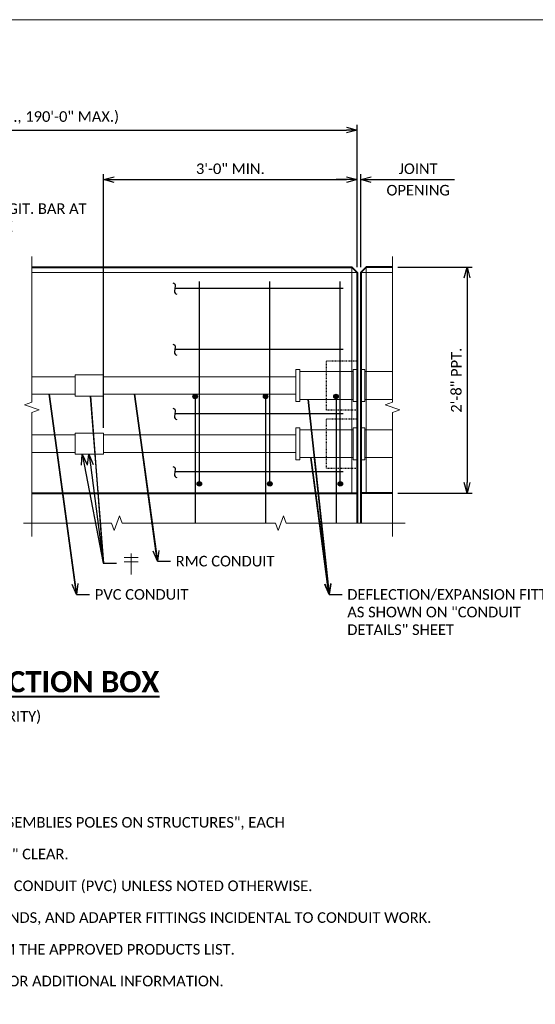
# Model space of a CAD drawing. Extents: x -1659 to -530, y -2368 to -1849.
# Tile 4 of 6: x -1168 to -1095, y -2255 to -2116. Entities that reach past the tile are written whole.
import ezdxf
from ezdxf import colors
from ezdxf.entities.mleader import LeaderData, LeaderLine
from ezdxf.math import Vec2, Vec3

# ---------------------------------------------------------------- set-up
doc = ezdxf.new("R2010")
doc.units = 0
doc.header["$MEASUREMENT"] = 0
doc.linetypes.add('Wisdot2', pattern=[0.125, 0.0625, -0.0625])
for name, color, linetype, lineweight in [('B_ANNO_BREAK', 7, 'Continuous', 18), ('B_ANNO_DIM', 7, 'Continuous', 18), ('B_ANNO_SYMB', 7, 'Continuous', 18), ('B_ANNO_TEXT', 7, 'Continuous', 18), ('B_ANNO_TEXT_TITLE', 7, 'Continuous', 40), ('B_CONC_DECK', 1, 'Continuous', 40), ('B_CONC_PPT', 12, 'Continuous', 40), ('B_DETAIL', 7, 'Continuous', 18), ('B_DETAIL_HIDDEN', 7, 'Wisdot2', 25), ('B_REBAR', 5, 'Continuous', 25)]:
    doc.layers.add(name, color=color, linetype=linetype, lineweight=lineweight)
doc.layers.add('B_ANNO_NOPLOT', color=47, linetype='Continuous', lineweight=18, plot=False)
doc.styles.add('Annotative', font='calibri.ttf', dxfattribs={"height": 0.0625})
doc.styles.get("Standard").update_dxf_attribs({"font": 'calibri.ttf'})
doc.styles.add('Title', font='calibrib.ttf', dxfattribs={"height": 0.125})
doc.dimstyles.new('Annotative', dxfattribs={"dimscale": 0, "dimtxt": 0.0625, "dimasz": 0.0625, "dimexe": 0.03125, "dimexo": 0.03125, "dimgap": 0.03125, "dimtad": 1, "dimdec": 3, "dimzin": 3, "dimdsep": 46, "dimlunit": 4, "dimtxsty": 'Standard', "dimblk": 'OPEN30', "dimcen": 0.03125, "dimaunit": 1, "dimadec": 0, "dimazin": 3, "dimtfac": 0.75, "dimtdec": 3, "dimtofl": 0, "dimtmove": 0, "dimatfit": 3, "dimldrblk": 'OPEN30', "dimfxl": 1, "dimtfill": 1, "dimfrac": 1, "dimtolj": 1, "dimtzin": 0, "dimarcsym": 0})

# ---------------------------------------------------------------- blocks, each defined once
blk = doc.blocks.new('rebar - inside elevation JB')
at = {"layer": 'B_REBAR'}
h = blk.add_hatch(color=256, dxfattribs=at)
edge = h.paths.add_edge_path()
edge.add_arc((0, 8.82), 0.318, 0, 360)
h = blk.add_hatch(color=256, dxfattribs=at)
edge = h.paths.add_edge_path()
edge.add_arc((0.6, -3.55), 0.318, 0, 360)
for p, q in [((0.6, -3.86), (0.6, 25.14)), ((0, 9.14), (0, -9.14))]:
    blk.add_line(p, q, dxfattribs=at)
for centre in [(0, 8.82), (0.6, -3.55)]:
    blk.add_circle(centre, 0.318, dxfattribs=at)
blk = doc.blocks.new('rebar end broke - inside elevation JB')
at = {"layer": 'B_REBAR'}
blk.add_line((0, 0), (-23.87, 0), dxfattribs=at)
at = {"layer": 'B_REBAR', "flags": 128}
blk.add_lwpolyline([(-24.14, 0.79, -0.414214), (-23.82, 0.37), (-23.92, -0.37, 0.414214), (-23.6, -0.79, 0.414214)], format="xyb", dxfattribs=at)
blk = doc.blocks.new('_Open30')
at = {"color": 0, "linetype": 'ByBlock', "lineweight": -2}
for p, q in [((-1, 0.268), (0, 0)), ((0, 0), (-1, -0.268)), ((0, 0), (-1, 0))]:
    blk.add_line(p, q, dxfattribs=at)
blk = doc.blocks.new('*D30')
at = {"layer": 'B_ANNO_DIM', "color": 0, "lineweight": -2, "transparency": 16777216}
for p, q in [((-1114.04, -2150.85), (-1103.46, -2150.85)), ((-1104.21, -2152.35), (-1104.21, -2181.36)), ((-1114.04, -2182.86), (-1103.46, -2182.86))]:
    blk.add_line(p, q, dxfattribs=at)
at = {"layer": 'Defpoints', "color": 0, "transparency": 16777216}
for p in [(-1114.79, -2150.85), (-1114.79, -2182.86), (-1104.21, -2182.86)]:
    blk.add_point(p, dxfattribs=at)
at = {"layer": 'B_ANNO_DIM', "color": 0, "lineweight": -2, "transparency": 16777216, "xscale": 1.5, "yscale": 1.5, "zscale": 1.5}
for p, rotation in [((-1104.21, -2150.85), 90), ((-1104.21, -2182.86), 270)]:
    blk.add_blockref('_Open30', p, dxfattribs=dict(at, rotation=rotation))
at = {"layer": 'B_ANNO_DIM', "color": 0, "transparency": 16777216, "insert": (-1105.73, -2166.86), "char_height": 1.5, "attachment_point": 5, "rotation": 90, "bg_fill": 3, "box_fill_scale": 1.25, "bg_fill_color": 256, "bg_fill_true_color": 13158600, "bg_fill_transparency": 0}
blk.add_mtext('\\A1;2\'-8" PPT.', dxfattribs=at)
blk = doc.blocks.new('*D31')
at = {"layer": 'B_ANNO_DIM', "color": 0, "lineweight": -2, "transparency": 16777216}
for p, q in [((-1211.94, -2131.4), (-1121.3, -2131.4)), ((-1119.8, -2150.85), (-1119.8, -2130.65))]:
    blk.add_line(p, q, dxfattribs=at)
at = {"layer": 'Defpoints', "color": 0, "transparency": 16777216}
for p in [(-1213.44, -2131.4), (-1119.8, -2131.4), (-1119.8, -2151.6)]:
    blk.add_point(p, dxfattribs=at)
at = {"layer": 'B_ANNO_DIM', "color": 0, "lineweight": -2, "transparency": 16777216, "xscale": 1.5, "yscale": 1.5, "zscale": 1.5, "rotation": 180}
blk.add_blockref('_Open30', (-1213.44, -2131.4), dxfattribs=at)
at = {"layer": 'B_ANNO_DIM', "color": 0, "lineweight": -2, "transparency": 16777216, "xscale": 1.5, "yscale": 1.5, "zscale": 1.5}
blk.add_blockref('_Open30', (-1119.8, -2131.4), dxfattribs=at)
at = {"layer": 'B_ANNO_DIM', "color": 0, "transparency": 16777216, "insert": (-1166.62, -2129.64), "char_height": 1.5, "attachment_point": 5, "bg_fill": 3, "box_fill_scale": 1.25, "bg_fill_color": 256, "bg_fill_true_color": 13158600, "bg_fill_transparency": 0}
blk.add_mtext('\\A1;(10\'-0" MIN., 190\'-0" MAX.)', dxfattribs=at)
blk = doc.blocks.new('*D35')
at = {"layer": 'B_ANNO_DIM', "color": 0, "lineweight": -2, "transparency": 16777216}
for p, q in [((293.7, 229.34), (292.2, 229.34)), ((295.7, 216.9), (295.7, 230.09)), ((297.2, 229.34), (308.99, 229.34))]:
    blk.add_line(p, q, dxfattribs=at)
at = {"layer": 'Defpoints', "color": 0, "transparency": 16777216}
for p in [(295.2, 229.34), (295.7, 229.34), (295.7, 216.15)]:
    blk.add_point(p, dxfattribs=at)
at = {"layer": 'B_ANNO_DIM', "color": 0, "lineweight": -2, "transparency": 16777216, "xscale": 1.5, "yscale": 1.5, "zscale": 1.5}
blk.add_blockref('_Open30', (295.2, 229.34), dxfattribs=at)
at = {"layer": 'B_ANNO_DIM', "color": 0, "lineweight": -2, "transparency": 16777216, "xscale": 1.5, "yscale": 1.5, "zscale": 1.5, "rotation": 180}
blk.add_blockref('_Open30', (295.7, 229.34), dxfattribs=at)
at = {"layer": 'B_ANNO_DIM', "color": 0, "transparency": 16777216, "char_height": 1.5, "attachment_point": 5, "bg_fill": 3, "box_fill_scale": 1.25, "bg_fill_color": 256, "bg_fill_true_color": 13158600, "bg_fill_transparency": 0}
for s, insert in [('\\A1;JOINT', (303.85, 230.86)), ('\\A1;OPENING', (303.85, 227.82))]:
    blk.add_mtext(s, dxfattribs=dict(at, insert=insert))
blk = doc.blocks.new('*D234')
at = {"layer": 'B_ANNO_DIM', "color": 0, "lineweight": -2, "transparency": 16777216}
for p, q in [((259.2, 194.14), (259.2, 230.09)), ((260.7, 229.34), (293.7, 229.34))]:
    blk.add_line(p, q, dxfattribs=at)
at = {"layer": 'Defpoints', "color": 0, "transparency": 16777216}
for p in [(295.2, 229.34), (295.2, 229.34), (259.2, 193.39)]:
    blk.add_point(p, dxfattribs=at)
at = {"layer": 'B_ANNO_DIM', "color": 0, "lineweight": -2, "transparency": 16777216, "xscale": 1.5, "yscale": 1.5, "zscale": 1.5, "rotation": 180}
blk.add_blockref('_Open30', (259.2, 229.34), dxfattribs=at)
at = {"layer": 'B_ANNO_DIM', "color": 0, "lineweight": -2, "transparency": 16777216, "xscale": 1.5, "yscale": 1.5, "zscale": 1.5}
blk.add_blockref('_Open30', (295.2, 229.34), dxfattribs=at)
at = {"layer": 'B_ANNO_DIM', "color": 0, "transparency": 16777216, "insert": (277.2, 230.86), "char_height": 1.5, "attachment_point": 5, "bg_fill": 3, "box_fill_scale": 1.25, "bg_fill_color": 256, "bg_fill_true_color": 13158600, "bg_fill_transparency": 0}
blk.add_mtext('\\A1;3\'-0" MIN.', dxfattribs=at)
blk = doc.blocks.new('cross')
at = {"layer": 'B_ANNO_SYMB'}
for p, q in [((0, 1.48), (0, -1.48)), ((-0.99, 0.89), (0.99, 0.89)), ((-0.99, 0.3), (0.99, 0.3))]:
    blk.add_line(p, q, dxfattribs=at)
blk = doc.blocks.new('*D232')
at = {"layer": 'B_ANNO_DIM', "color": 0, "lineweight": -2, "transparency": 16777216}
for p, q in [((259.2, 202.39), (259.2, 230.09)), ((260.7, 229.34), (293.7, 229.34))]:
    blk.add_line(p, q, dxfattribs=at)
at = {"layer": 'Defpoints', "color": 0, "transparency": 16777216}
for p in [(295.2, 229.34), (295.2, 229.34), (259.2, 201.64)]:
    blk.add_point(p, dxfattribs=at)
at = {"layer": 'B_ANNO_DIM', "color": 0, "lineweight": -2, "transparency": 16777216, "xscale": 1.5, "yscale": 1.5, "zscale": 1.5, "rotation": 180}
blk.add_blockref('_Open30', (259.2, 229.34), dxfattribs=at)
at = {"layer": 'B_ANNO_DIM', "color": 0, "lineweight": -2, "transparency": 16777216, "xscale": 1.5, "yscale": 1.5, "zscale": 1.5}
blk.add_blockref('_Open30', (295.2, 229.34), dxfattribs=at)
at = {"layer": 'B_ANNO_DIM', "color": 0, "transparency": 16777216, "insert": (277.2, 230.86), "char_height": 1.5, "attachment_point": 5, "bg_fill": 3, "box_fill_scale": 1.25, "bg_fill_color": 256, "bg_fill_true_color": 13158600, "bg_fill_transparency": 0}
blk.add_mtext('\\A1;3\'-0" MIN.', dxfattribs=at)
blk = doc.blocks.new('INS_PPTAELEC_BASE')
at = {"layer": 'B_ANNO_BREAK', "flags": 128}
for points in [[(249.0332, 178.7454), (249.0332, 196.2958), (250.0641, 196.671), (248.0022, 197.4215), (249.0332, 197.7967), (249.0332, 218.4526)], [(300.2088, 178.7454), (300.2088, 196.2958), (301.2398, 196.671), (299.1779, 197.4215), (300.2088, 197.7967), (300.2088, 218.4526)], [(247.837, 180.6199), (260.3476, 180.6199), (260.7229, 179.5889), (261.4733, 181.6508), (261.8486, 180.6199), (283.6091, 180.6199), (283.9843, 179.5889), (284.7348, 181.6508), (285.11, 180.6199), (302.0037, 180.6199)]]:
    blk.add_lwpolyline(points, dxfattribs=at)
at = {"layer": 'B_ANNO_NOPLOT', "flags": 128}
blk.add_lwpolyline([(0, 0), (0, 252), (323.9277, 252), (323.9277, 238.8552), (378, 238.8552), (378, 40.4996), (316.5708, 40.4996), (316.5708, 0)], close=True, dxfattribs=at)
at = {"layer": 'B_CONC_DECK', "flags": 128}
for points in [[(249.0332, 184.8919), (295.2015, 184.8919), (295.2015, 180.6199)], [(300.2088, 184.8919), (295.7015, 184.8919), (295.7015, 180.6199)]]:
    blk.add_lwpolyline(points, dxfattribs=at)
at = {"layer": 'B_CONC_PPT', "flags": 128}
for points in [[(249.0332, 216.8959), (294.4515, 216.8959), (295.2015, 216.1459), (295.2015, 184.8919)], [(300.2088, 216.8959), (296.4515, 216.8959), (295.7015, 216.1459), (295.7015, 184.8919)]]:
    blk.add_lwpolyline(points, dxfattribs=at)
at = {"layer": 'B_DETAIL'}
for p, q in [((294.4515, 216.8959), (294.4515, 184.8919)), ((296.4515, 216.8959), (296.4515, 184.8919)), ((249.0332, 216.1459), (295.2015, 216.1459)), ((300.2088, 216.1459), (295.7015, 216.1459))]:
    blk.add_line(p, q, dxfattribs=at)
for p in [(293.2011, 213.8959), (293.2011, 205.2279), (293.2011, 196.1218), (293.2011, 187.8919)]:
    blk.add_blockref('rebar end broke - inside elevation JB', p)
at = {"color": 7, "linetype": 'Continuous', "lineweight": 18}
for p in [(272.2014, 189.7561), (282.2014, 189.7561), (292.2014, 189.7561)]:
    blk.add_blockref('rebar - inside elevation JB', p, dxfattribs=at)
at = {"layer": 'B_ANNO_TEXT', "insert": (206.3402, 153.9879), "char_height": 1.5, "width": 49.968363, "attachment_point": 1, "style": 'Annotative'}
blk.add_mtext('\\pxqc;(DECK STEEL NOT SHOWN FOR CLARITY)', dxfattribs=at)
at = {"layer": 'B_ANNO_TEXT', "insert": (214.6563, 138.9679), "char_height": 1.5, "width": 93.293373, "attachment_point": 1, "line_spacing_factor": 0.9, "style": 'Annotative'}
blk.add_mtext('BID ITEM SHALL BE "ANCHOR ASSEMBLIES POLES ON STRUCTURES", EACH\\P\\PCONDUIT SHALL BE EMBEDDED 2" CLEAR.\\P\\PUSE 2" DIA. RIGID NONMETALLIC CONDUIT (PVC) UNLESS NOTED OTHERWISE.\\P\\PCONDUIT FITTINGS, CONDUIT BENDS, AND ADAPTER FITTINGS INCIDENTAL TO CONDUIT WORK.\\P\\PPROVIDE JUNCTION BOXES FROM THE APPROVED PRODUCTS LIST.\\P\\PSEE "CONDUIT DETAILS" SHEET FOR ADDITIONAL INFORMATION.\\P{\\A1;\\H1x;\\W0.90224;\\P }', dxfattribs=at)
at = {"layer": 'B_ANNO_TEXT_TITLE', "insert": (193.9068, 159.6522), "char_height": 3, "width": 74.558576, "attachment_point": 1, "style": 'Title'}
blk.add_mtext('\\A1;\\pxqc;{\\LINSIDE ELEVATION AT JUNCTION BOX}', dxfattribs=at)
at = {"layer": 'B_ANNO_DIM'}
dim = blk.add_linear_dim(base=(295.2015, 236.3451), p1=(201.5615, 236.3451), p2=(295.2015, 216.1459), text='(10\'-0" MIN., 190\'-0" MAX.)', dimstyle='Annotative', dxfattribs=at)
dim.commit()
dim.dimension.update_dxf_attribs({"geometry": '*D31', "text_midpoint": (248.3815, 236.3451), "dimtype": 128, "insert": (1414.9978, 2367.7496)})
dim = blk.add_linear_dim(base=(310.7834, 184.8919), p1=(300.2088, 216.8959), p2=(300.2088, 184.8919), angle=90, text='<> PPT.', dimstyle='Annotative', dxfattribs=at)
dim.commit()
dim.dimension.update_dxf_attribs({"geometry": '*D30', "text_midpoint": (309.265, 200.8939), "insert": (1414.9978, 2367.7496)})
dim = blk.add_linear_dim(base=(295.7015, 229.3372), p1=(295.2015, 229.3372), p2=(295.7015, 216.1459), text='JOINT\\XOPENING', dimstyle='Annotative', dxfattribs=at)
dim.commit()
dim.dimension.update_dxf_attribs({"geometry": '*D35', "text_midpoint": (303.8471, 229.3372)})
blk = doc.blocks.new('*U248')
at = {"layer": 'B_ANNO_NOPLOT', "flags": 128}
blk.add_lwpolyline([(0, 0), (0, 252), (323.9277, 252), (323.9277, 238.8552), (378, 238.8552), (378, 40.4996), (316.5708, 40.4996), (316.5708, 0)], close=True, dxfattribs=at)
at = {"layer": 'B_ANNO_DIM'}
ml = blk.add_multileader_mtext('Standard', dxfattribs=at)
ml.set_content('DISPLACE LONGIT. BAR AT\\PJUNCTION BOX', color=256)
ml.set_leader_properties()
ml.set_arrow_properties(name='OPEN30')
ml.build(insert=Vec2(0, 0))
ml.multileader.update_dxf_attribs({"text_right_attachment_type": 3, "dogleg_length": 0.0625, "arrow_head_size": 1.5, "scale": 24})
ctx = ml.context
ctx.base_point, ctx.scale, ctx.char_height, ctx.arrow_head_size, ctx.landing_gap_size, ctx.plane_origin = Vec3(231.2245, 225.2038), 24, 1.5, 1.5, 0.75, Vec3(217.8187, 198.0799)
ctx.right_attachment = 3
notes = []
notes.append((ctx, [(0, (1, 1, 0), (229.7245, 225.2038), (1, 0), 1.5, [(0, [(217.8187, 198.0799), (229.0995, 225.2038), (229.406, 225.2038)], 0, [])])]))
ctx.mtext.insert, ctx.mtext.flow_direction = Vec3(231.9745, 225.9647), 5
for ctx, leaders in notes:
    for number, flags, end, landing, length, lines in leaders:
        leader = LeaderData()
        leader.index, (leader.has_last_leader_line, leader.has_dogleg_vector, leader.attachment_direction) = number, flags
        leader.last_leader_point, leader.dogleg_vector, leader.dogleg_length = Vec3(end), Vec3(landing), length
        for number, points, colour, breaks in lines:
            line = LeaderLine()
            line.index, line.vertices, line.color, line.breaks = number, Vec3.list(points), colors.encode_raw_color(colour), breaks
            leader.lines.append(line)
        ctx.leaders.append(leader)
blk = doc.blocks.new('*U233')
at = {"layer": 'B_ANNO_NOPLOT', "flags": 128}
blk.add_lwpolyline([(0, 0), (0, 252), (323.9277, 252), (323.9277, 238.8552), (378, 238.8552), (378, 40.4996), (316.5708, 40.4996), (316.5708, 0)], close=True, dxfattribs=at)
at = {"layer": 'B_DETAIL'}
for p, q in [((255.2015, 193.1419), (249.0332, 193.1419)), ((286.4907, 193.1419), (259.2015, 193.1419)), ((255.2015, 190.6419), (249.0332, 190.6419)), ((286.4907, 190.6419), (259.2015, 190.6419))]:
    blk.add_line(p, q, dxfattribs=at)
at = {"layer": 'B_DETAIL', "flags": 128}
for points in [[(287.0788, 194.1621), (286.4907, 194.1621), (286.4907, 189.6218), (287.0788, 189.6218), (287.0788, 194.1621)], [(295.2015, 194.1621), (294.6134, 194.1621), (294.6134, 189.6218), (295.2015, 189.6218), (295.2015, 194.1621)], [(295.7015, 194.1621), (296.2896, 194.1621), (296.2896, 189.6218), (295.7015, 189.6218), (295.7015, 194.1621)], [(255.2015, 193.3919), (259.2015, 193.3919), (259.2015, 190.3919), (255.2015, 190.3919), (255.2015, 193.3919)], [(287.0788, 193.8598), (294.6134, 193.8598), (294.6134, 189.9242), (287.0788, 189.9242), (287.0788, 193.8598)], [(300.2088, 193.8598), (296.2896, 193.8598), (296.2896, 189.9242), (300.2088, 189.9242)]]:
    blk.add_lwpolyline(points, dxfattribs=at)
at = {"layer": 'B_DETAIL_HIDDEN', "flags": 128}
blk.add_lwpolyline([(295.2015, 188.3718), (290.8461, 188.3718), (290.8461, 195.4121), (295.2015, 195.4121)], dxfattribs=at)
at = {"color": 7, "linetype": 'Continuous', "lineweight": 18}
blk.add_blockref('cross', (263.1177, 174.8517), dxfattribs=at)
at = {"layer": 'B_ANNO_DIM'}
ml = blk.add_multileader_mtext('Standard', dxfattribs=at)
ml.set_content('PVC CONDUIT', color=256)
ml.set_leader_properties()
ml.set_arrow_properties(name='OPEN30')
ml.build(insert=Vec2(0, 0))
ml.multileader.update_dxf_attribs({"text_right_attachment_type": 3, "dogleg_length": 0.0625, "arrow_head_size": 1.5, "scale": 24})
ctx = ml.context
ctx.base_point, ctx.scale, ctx.char_height, ctx.arrow_head_size, ctx.landing_gap_size, ctx.plane_origin = Vec3(257.2237, 170.5112), 24, 1.5, 1.5, 0.75, Vec3(253.2055, 199.6606)
ctx.right_attachment = 3
notes = []
notes.append((ctx, [(0, (1, 1, 0), (255.7237, 170.5112), (1, 0), 1.5, [(2, [(255.377, 170.5112), (252.625, 190.6419), (255.377, 170.5112)], 0, [])])]))
ctx.mtext.insert, ctx.mtext.flow_direction = Vec3(257.9737, 171.2722), 5
ml = blk.add_multileader_mtext('Standard', dxfattribs=at)
ml.set_content('', color=256)
ml.set_leader_properties()
ml.set_arrow_properties(name='OPEN30')
ml.build(insert=Vec2(0, 0))
ml.multileader.update_dxf_attribs({"text_right_attachment_type": 3, "dogleg_length": 0.0625, "arrow_head_size": 1.5, "scale": 24})
ctx = ml.context
ctx.base_point, ctx.scale, ctx.char_height, ctx.arrow_head_size, ctx.landing_gap_size, ctx.plane_origin = Vec3(261.0554, 174.9514), 24, 1.5, 1.5, 0.75, Vec3(257.1389, 190.3919)
ctx.right_attachment = 3
notes.append((ctx, [(0, (1, 1, 0), (259.5554, 174.9514), (1, 0), 1.5, [(0, [(257.1389, 190.3919), (259.1617, 174.9514), (259.2512, 174.9514)], 0, [])])]))
ctx.mtext.insert, ctx.mtext.flow_direction = Vec3(261.8054, 175.7014), 5
ml = blk.add_multileader_mtext('Standard', dxfattribs=at)
ml.set_content('RMC CONDUIT', color=256)
ml.set_leader_properties()
ml.set_arrow_properties(name='OPEN30')
ml.build(insert=Vec2(0, 0))
ml.multileader.update_dxf_attribs({"text_right_attachment_type": 3, "dogleg_length": 0.0625, "arrow_head_size": 1.5, "scale": 24})
ctx = ml.context
ctx.base_point, ctx.scale, ctx.char_height, ctx.arrow_head_size, ctx.landing_gap_size, ctx.plane_origin = Vec3(268.6997, 175.2306), 24, 1.5, 1.5, 0.75, Vec3(264.6815, 204.38)
ctx.right_attachment = 3
notes.append((ctx, [(0, (1, 1, 0), (267.1997, 175.2306), (1, 0), 1.5, [(2, [(266.853, 175.2306), (264.7462, 190.6419), (266.853, 175.2306)], 0, [])])]))
ctx.mtext.insert, ctx.mtext.flow_direction = Vec3(269.4497, 175.9916), 5
ml = blk.add_multileader_mtext('Standard', dxfattribs=at)
ml.set_content('DEFLECTION/EXPANSION FITTING\\PAS SHOWN ON "CONDUIT\\PDETAILS" SHEET', color=256)
ml.set_leader_properties()
ml.set_arrow_properties(name='OPEN30')
ml.build(insert=Vec2(0, 0))
ml.multileader.update_dxf_attribs({"text_right_attachment_type": 3, "dogleg_length": 0.0625, "arrow_head_size": 1.5, "scale": 24})
ctx = ml.context
ctx.base_point, ctx.scale, ctx.char_height, ctx.arrow_head_size, ctx.landing_gap_size, ctx.plane_origin = Vec3(293.0463, 170.5112), 24, 1.5, 1.5, 0.75, Vec3(289.0281, 199.6606)
ctx.right_attachment = 3
notes.append((ctx, [(0, (1, 1, 0), (291.5463, 170.5112), (1, 0), 1.5, [(2, [(291.1997, 170.5112), (288.6392, 189.9242), (291.1997, 170.5112)], 0, [])])]))
ctx.mtext.insert, ctx.mtext.flow_direction = Vec3(293.7963, 171.2722), 5
for ctx, leaders in notes:
    for number, flags, end, landing, length, lines in leaders:
        leader = LeaderData()
        leader.index, (leader.has_last_leader_line, leader.has_dogleg_vector, leader.attachment_direction) = number, flags
        leader.last_leader_point, leader.dogleg_vector, leader.dogleg_length = Vec3(end), Vec3(landing), length
        for number, points, colour, breaks in lines:
            line = LeaderLine()
            line.index, line.vertices, line.color, line.breaks = number, Vec3.list(points), colors.encode_raw_color(colour), breaks
            leader.lines.append(line)
        ctx.leaders.append(leader)
dim = blk.add_linear_dim(base=(295.2015, 229.3372), p1=(259.2015, 193.3919), p2=(295.2015, 229.3372), text='<> MIN.', dimstyle='Annotative', dxfattribs=at)
dim.commit()
dim.dimension.update_dxf_attribs({"geometry": '*D234', "text_midpoint": (277.2015, 230.8556)})
blk = doc.blocks.new('*U231')
at = {"layer": 'B_ANNO_NOPLOT', "flags": 128}
blk.add_lwpolyline([(0, 0), (0, 252), (323.9277, 252), (323.9277, 238.8552), (378, 238.8552), (378, 40.4996), (316.5708, 40.4996), (316.5708, 0)], close=True, dxfattribs=at)
at = {"layer": 'B_DETAIL'}
for p, q in [((255.2015, 201.3919), (249.0332, 201.3919)), ((286.4907, 201.3919), (259.2015, 201.3919)), ((255.2015, 198.8919), (249.0332, 198.8919)), ((286.4907, 198.8919), (259.2015, 198.8919)), ((255.2015, 193.1419), (249.0332, 193.1419)), ((286.4907, 193.1419), (259.2015, 193.1419)), ((255.2015, 190.6419), (249.0332, 190.6419)), ((286.4907, 190.6419), (259.2015, 190.6419))]:
    blk.add_line(p, q, dxfattribs=at)
at = {"layer": 'B_DETAIL', "flags": 128}
for points in [[(287.0788, 202.4121), (286.4907, 202.4121), (286.4907, 197.8718), (287.0788, 197.8718), (287.0788, 202.4121)], [(295.2015, 202.4121), (294.6134, 202.4121), (294.6134, 197.8718), (295.2015, 197.8718), (295.2015, 202.4121)], [(295.7015, 202.4121), (296.2896, 202.4121), (296.2896, 197.8718), (295.7015, 197.8718), (295.7015, 202.4121)], [(255.2015, 201.6419), (259.2015, 201.6419), (259.2015, 198.6419), (255.2015, 198.6419), (255.2015, 201.6419)], [(287.0788, 202.1098), (294.6134, 202.1098), (294.6134, 198.1742), (287.0788, 198.1742), (287.0788, 202.1098)], [(300.2088, 202.1098), (296.2896, 202.1098), (296.2896, 198.1742), (300.2088, 198.1742)], [(287.0788, 194.1621), (286.4907, 194.1621), (286.4907, 189.6218), (287.0788, 189.6218), (287.0788, 194.1621)], [(295.2015, 194.1621), (294.6134, 194.1621), (294.6134, 189.6218), (295.2015, 189.6218), (295.2015, 194.1621)], [(295.7015, 194.1621), (296.2896, 194.1621), (296.2896, 189.6218), (295.7015, 189.6218), (295.7015, 194.1621)], [(255.2015, 193.3919), (259.2015, 193.3919), (259.2015, 190.3919), (255.2015, 190.3919), (255.2015, 193.3919)], [(287.0788, 193.8598), (294.6134, 193.8598), (294.6134, 189.9242), (287.0788, 189.9242), (287.0788, 193.8598)], [(300.2088, 193.8598), (296.2896, 193.8598), (296.2896, 189.9242), (300.2088, 189.9242)]]:
    blk.add_lwpolyline(points, dxfattribs=at)
at = {"layer": 'B_DETAIL_HIDDEN', "flags": 128}
for points in [[(295.2015, 196.6218), (290.8461, 196.6218), (290.8461, 203.6621), (295.2015, 203.6621)], [(295.2015, 188.3718), (290.8461, 188.3718), (290.8461, 195.4121), (295.2015, 195.4121)]]:
    blk.add_lwpolyline(points, dxfattribs=at)
at = {"color": 7, "linetype": 'Continuous', "lineweight": 18}
blk.add_blockref('cross', (263.1177, 174.8517), dxfattribs=at)
at = {"layer": 'B_ANNO_DIM'}
ml = blk.add_multileader_mtext('Standard', dxfattribs=at)
ml.set_content('PVC CONDUIT', color=256)
ml.set_leader_properties()
ml.set_arrow_properties(name='OPEN30')
ml.build(insert=Vec2(0, 0))
ml.multileader.update_dxf_attribs({"text_right_attachment_type": 3, "dogleg_length": 0.0625, "arrow_head_size": 1.5, "scale": 24})
ctx = ml.context
ctx.base_point, ctx.scale, ctx.char_height, ctx.arrow_head_size, ctx.landing_gap_size, ctx.plane_origin = Vec3(257.2237, 170.5112), 24, 1.5, 1.5, 0.75, Vec3(253.2055, 199.6606)
ctx.right_attachment = 3
notes = []
notes.append((ctx, [(0, (1, 1, 0), (255.7237, 170.5112), (1, 0), 1.5, [(0, [(255.377, 170.5112), (252.625, 190.6419), (255.377, 170.5112), (251.4972, 198.8919), (255.377, 170.5112)], 0, [])])]))
ctx.mtext.insert, ctx.mtext.flow_direction = Vec3(257.9737, 171.2722), 5
ml = blk.add_multileader_mtext('Standard', dxfattribs=at)
ml.set_content('', color=256)
ml.set_leader_properties()
ml.set_arrow_properties(name='OPEN30')
ml.build(insert=Vec2(0, 0))
ml.multileader.update_dxf_attribs({"text_right_attachment_type": 3, "dogleg_length": 0.0625, "arrow_head_size": 1.5, "scale": 24})
ctx = ml.context
ctx.base_point, ctx.scale, ctx.char_height, ctx.arrow_head_size, ctx.landing_gap_size, ctx.plane_origin = Vec3(261.0554, 174.9514), 24, 1.5, 1.5, 0.75, Vec3(257.1389, 190.3919)
ctx.right_attachment = 3
notes.append((ctx, [(0, (1, 1, 0), (259.5554, 174.9514), (1, 0), 1.5, [(1, [(256.1671, 190.3919), (259.1617, 174.9514), (259.2512, 174.9514), (257.3731, 198.6419), (259.1617, 174.9514)], 0, [])])]))
ctx.mtext.insert, ctx.mtext.flow_direction = Vec3(261.8054, 175.7014), 5
ml = blk.add_multileader_mtext('Standard', dxfattribs=at)
ml.set_content('RMC CONDUIT', color=256)
ml.set_leader_properties()
ml.set_arrow_properties(name='OPEN30')
ml.build(insert=Vec2(0, 0))
ml.multileader.update_dxf_attribs({"text_right_attachment_type": 3, "dogleg_length": 0.0625, "arrow_head_size": 1.5, "scale": 24})
ctx = ml.context
ctx.base_point, ctx.scale, ctx.char_height, ctx.arrow_head_size, ctx.landing_gap_size, ctx.plane_origin = Vec3(268.6997, 175.2306), 24, 1.5, 1.5, 0.75, Vec3(264.6815, 204.38)
ctx.right_attachment = 3
notes.append((ctx, [(0, (1, 1, 0), (267.1997, 175.2306), (1, 0), 1.5, [(0, [(266.853, 175.2306), (264.7462, 190.6419), (266.853, 175.2306), (263.6184, 198.8919), (266.853, 175.2306)], 0, [])])]))
ctx.mtext.insert, ctx.mtext.flow_direction = Vec3(269.4497, 175.9916), 5
ml = blk.add_multileader_mtext('Standard', dxfattribs=at)
ml.set_content('DEFLECTION/EXPANSION FITTING\\PAS SHOWN ON "CONDUIT\\PDETAILS" SHEET', color=256)
ml.set_leader_properties()
ml.set_arrow_properties(name='OPEN30')
ml.build(insert=Vec2(0, 0))
ml.multileader.update_dxf_attribs({"text_right_attachment_type": 3, "dogleg_length": 0.0625, "arrow_head_size": 1.5, "scale": 24})
ctx = ml.context
ctx.base_point, ctx.scale, ctx.char_height, ctx.arrow_head_size, ctx.landing_gap_size, ctx.plane_origin = Vec3(293.0463, 170.5112), 24, 1.5, 1.5, 0.75, Vec3(289.0281, 199.6606)
ctx.right_attachment = 3
notes.append((ctx, [(0, (1, 1, 0), (291.5463, 170.5112), (1, 0), 1.5, [(0, [(291.1997, 170.5112), (289.1292, 189.9242), (291.1997, 170.5112), (288.2493, 198.1742), (291.1997, 170.5112)], 0, [])])]))
ctx.mtext.insert, ctx.mtext.flow_direction = Vec3(293.7963, 171.2722), 5
for ctx, leaders in notes:
    for number, flags, end, landing, length, lines in leaders:
        leader = LeaderData()
        leader.index, (leader.has_last_leader_line, leader.has_dogleg_vector, leader.attachment_direction) = number, flags
        leader.last_leader_point, leader.dogleg_vector, leader.dogleg_length = Vec3(end), Vec3(landing), length
        for number, points, colour, breaks in lines:
            line = LeaderLine()
            line.index, line.vertices, line.color, line.breaks = number, Vec3.list(points), colors.encode_raw_color(colour), breaks
            leader.lines.append(line)
        ctx.leaders.append(leader)
dim = blk.add_linear_dim(base=(295.2015, 229.3372), p1=(259.2015, 201.6419), p2=(295.2015, 229.3372), text='<> MIN.', dimstyle='Annotative', dxfattribs=at)
dim.commit()
dim.dimension.update_dxf_attribs({"geometry": '*D232', "text_midpoint": (277.2015, 230.8556)})

msp = doc.modelspace()

# ---------------------------------------------------------------- block references
msp.add_blockref('INS_PPTAELEC_BASE', (-1415, -2367.75))

# ---------------------------------------------------------------- next in the draw order: block references
msp.add_blockref('*U248', (-1415, -2367.75))

# ---------------------------------------------------------------- next in the draw order: block references
msp.add_blockref('*U233', (-1415, -2367.75))

# ---------------------------------------------------------------- next in the draw order: block references
msp.add_blockref('*U231', (-1415, -2367.75))

doc.saveas('drawing.dxf')
